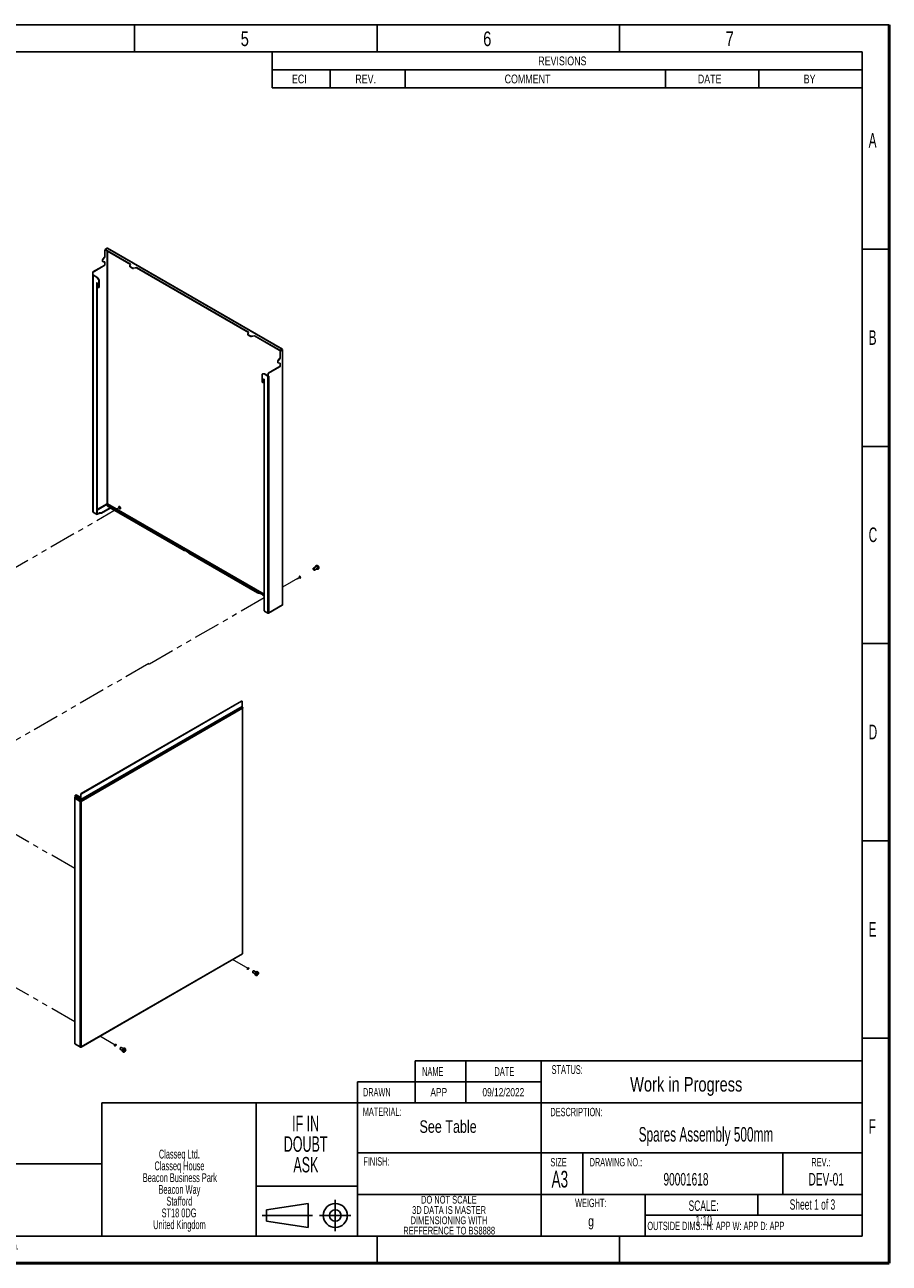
# Model space of a CAD drawing. Header units: millimetres. Extents: x 0 to 420, y 0 to 297.
# Tile 75 of 75: x 213 to 420, y 0 to 297. Entities that reach past the tile are written whole.
import ezdxf

# ---------------------------------------------------------------- set-up
doc = ezdxf.new("R2010")
doc.units = ezdxf.units.MM
doc.linetypes.add('PHANTOM', pattern=[12.7, 6.35, -1.27, 1.27, -1.27, 1.27, -1.27])
doc.layers.add('BOARDER', color=7, linetype='Continuous', lineweight=25)
doc.layers.add('COMPONENT', color=7, linetype='Continuous')
doc.styles.add('SLDTEXTSTYLE0', font='TXT', dxfattribs={"width": 0.605})
doc.styles.add('SLDTEXTSTYLE1', font='TXT', dxfattribs={"width": 0.75})

# ---------------------------------------------------------------- blocks, each defined once
blk = doc.blocks.new('SW_NOTE_0')
at = {"layer": 'BOARDER', "color": 0, "char_height": 2.5, "attachment_point": 2, "style": 'SLDTEXTSTYLE0'}
for s, insert in [('SCALE:', (6.02, 3.22)), ('1:10', (6.05, -0.28))]:
    blk.add_mtext(s, dxfattribs=dict(at, insert=insert))
blk = doc.blocks.new('SW_NOTE_0_1')
at = {"layer": 'BOARDER', "color": 0, "char_height": 1.8521, "attachment_point": 2, "style": 'SLDTEXTSTYLE0'}
for s, insert in [('DO NOT SCALE', (9.26, 2.39)), ('DIMENSIONING WITH', (9.29, -2.55)), ('3D DATA IS MASTER', (9.31, -0.08)), ('REFFERENCE TO BS8888', (9.34, -5.02))]:
    blk.add_mtext(s, dxfattribs=dict(at, insert=insert))
blk = doc.blocks.new('SW_NOTE_0_2')
at = {"layer": 'BOARDER', "color": 0, "char_height": 3.704, "attachment_point": 2, "style": 'SLDTEXTSTYLE0'}
for s, insert in [('IF IN', (5.38, 4.77)), ('DOUBT', (5.39, -0.16)), ('ASK', (5.45, -5.1))]:
    blk.add_mtext(s, dxfattribs=dict(at, insert=insert))
blk = doc.blocks.new('SW_NOTE_0_3')
at = {"layer": 'BOARDER', "color": 0, "attachment_point": 2, "style": 'SLDTEXTSTYLE0'}
for s, insert, char_height in [('Classeq House', (8, -0.09), 2.1167), ('Classeq Ltd.', (7.97, 2.73), 2.1167), ('Beacon Business Park', (8.1, -2.92), 2.1167), ('Beacon Way', (7.98, -5.74), 2.117), ('Stafford', (7.96, -8.56), 2.117), ('ST18 0DG', (7.89, -11.38), 2.117), ('United Kingdom', (7.99, -14.2), 2.1167)]:
    blk.add_mtext(s, dxfattribs=dict(at, insert=insert, char_height=char_height))
blk = doc.blocks.new('SW_TABLEANNOTATION_0')
at = {"layer": 'BOARDER', "color": 0}
for p, q in [((0, 0), (0, -4.32)), ((0, 0), (13.94, 0)), ((13.94, 0), (31.93, 0)), ((31.93, 0), (94.32, 0)), ((94.32, 0), (116.74, 0)), ((116.74, 0), (141.47, 0)), ((141.47, 0), (141.47, -4.32)), ((0, -4.32), (0, -8.65)), ((0, -4.32), (13.94, -4.32)), ((13.94, -4.32), (13.94, -8.65)), ((13.94, -4.32), (31.93, -4.32)), ((31.93, -4.32), (31.93, -8.65)), ((31.93, -4.32), (94.32, -4.32)), ((94.32, -4.32), (94.32, -8.65)), ((94.32, -4.32), (116.74, -4.32)), ((116.74, -4.32), (116.74, -8.65)), ((116.74, -4.32), (141.47, -4.32)), ((141.47, -4.32), (141.47, -8.65)), ((0, -8.65), (13.94, -8.65)), ((13.94, -8.65), (31.93, -8.65)), ((31.93, -8.65), (94.32, -8.65)), ((94.32, -8.65), (116.74, -8.65)), ((116.74, -8.65), (141.47, -8.65))]:
    blk.add_line(p, q, dxfattribs=at)
at = {"layer": 'BOARDER', "color": 0, "char_height": 2.117, "attachment_point": 1, "style": 'SLDTEXTSTYLE1'}
for s, insert in [('REVISIONS', (63.81, -1.11)), ('ECI', (4.75, -5.44)), ('REV.', (19.94, -5.44)), ('COMMENT', (55.75, -5.44)), ('DATE', (102.08, -5.44)), ('BY', (127.46, -5.44))]:
    blk.add_mtext(s, dxfattribs=dict(at, insert=insert))

msp = doc.modelspace()

# ---------------------------------------------------------------- linework, layer by layer
at = {"color": 7, "linetype": 'Continuous', "lineweight": 25}
for p, q in [((231.88, 241.38), (231.43, 240.81)), ((231.48, 240.78), (231.43, 240.81)), ((231.94, 241.35), (231.48, 240.78)), ((231.88, 242.84), (231.94, 242.81)), ((231.88, 241.38), (231.88, 242.84)), ((231.94, 241.35), (231.88, 241.38)), ((231.94, 242.81), (231.94, 241.35)), ((232.07, 243.13), (232.07, 243.06)), ((232.1, 243.21), (232.16, 243.25)), ((232.16, 243.25), (232.44, 243.41)), ((238.09, 239.58), (232.16, 243)), ((232.16, 242.94), (232.16, 243)), ((238.07, 239.53), (232.16, 242.94)), ((274.42, 219.17), (232.44, 243.41)), ((274.5, 219.18), (232.52, 243.42)), ((228.99, 237.61), (229.04, 237.58)), ((228.99, 237.61), (228.99, 237)), ((229.06, 237.73), (231.88, 239.37)), ((229.11, 237.7), (229.06, 237.73)), ((231.94, 239.33), (229.11, 237.7)), ((231.32, 240.54), (231.38, 240.5)), ((231.32, 240.54), (231.32, 240.35)), ((231.38, 240.32), (231.32, 240.35)), ((231.38, 240.5), (231.38, 240.32)), ((231.38, 240.21), (231.44, 240.18)), ((231.48, 240.17), (231.94, 240.12)), ((231.88, 239.37), (231.88, 240.13)), ((231.94, 239.33), (231.88, 239.37)), ((231.94, 240.12), (231.94, 239.33)), ((237.89, 239.12), (237.89, 239.05)), ((237.9, 239.16), (238.09, 239.58)), ((238.49, 238.7), (237.98, 238.99)), ((237.98, 238.93), (237.98, 238.99)), ((238.49, 238.63), (237.98, 238.93)), ((238.49, 238.7), (238.49, 238.63)), ((239.5, 238.77), (238.78, 238.65)), ((239.5, 238.7), (238.78, 238.59)), ((238.78, 238.59), (238.78, 238.65)), ((239.5, 238.77), (266.38, 223.25)), ((239.5, 238.7), (239.5, 238.77)), ((239.5, 238.7), (266.35, 223.2)), ((229.04, 236.97), (228.99, 237)), ((229.04, 237.58), (229.04, 236.97)), ((229.16, 237.03), (229.04, 236.97)), ((229.05, 236.97), (229.05, 180.16)), ((229.1, 180.09), (229.1, 236.93)), ((229.1, 236.93), (229.96, 236.44)), ((229.16, 237.03), (229.16, 237.03)), ((229.16, 237.03), (229.16, 237.03)), ((229.16, 236.97), (230.01, 236.47)), ((230.01, 236.47), (229.96, 236.44)), ((229.98, 235.12), (229.98, 179.71)), ((229.99, 236.41), (230.05, 236.44)), ((229.99, 236.41), (230.44, 235.85)), ((230.04, 235.12), (230.01, 235.14)), ((230.03, 235.13), (230.03, 179.74)), ((230.05, 236.44), (230.49, 235.89)), ((230.2, 234.18), (230.07, 235.07)), ((230.49, 235.89), (230.44, 235.85)), ((230.47, 235.76), (230.53, 235.8)), ((230.47, 235.76), (230.47, 234.05)), ((230.53, 235.8), (230.53, 234.09)), ((230.43, 233.97), (230.49, 234)), ((230.53, 234.09), (230.47, 234.05)), ((266.17, 222.79), (266.17, 222.72)), ((266.38, 223.25), (266.18, 222.83)), ((266.26, 222.66), (266.77, 222.37)), ((266.26, 222.66), (266.26, 222.6)), ((266.26, 222.6), (266.77, 222.31)), ((266.77, 222.31), (266.77, 222.37)), ((267.06, 222.33), (267.78, 222.44)), ((267.06, 222.26), (267.78, 222.37)), ((267.06, 222.33), (267.06, 222.26)), ((267.78, 222.44), (273.72, 219.01)), ((267.78, 222.37), (267.78, 222.44)), ((267.78, 222.37), (273.72, 218.95)), ((273.94, 217.11), (273.48, 216.53)), ((273.99, 217.07), (273.53, 216.5)), ((273.72, 218.95), (273.72, 219.01)), ((273.99, 218.54), (273.94, 218.57)), ((273.94, 218.57), (273.94, 217.11)), ((273.94, 217.11), (273.99, 217.07)), ((273.99, 217.07), (273.99, 218.54)), ((274.14, 219.01), (274.42, 219.17)), ((274.14, 218.95), (274.42, 219.11)), ((274.14, 219.01), (274.14, 218.95)), ((274.15, 218.94), (274.42, 219.09)), ((274.15, 218.94), (274.2, 218.9)), ((274.2, 218.9), (274.48, 219.06)), ((274.52, 219.16), (274.42, 219.11)), ((274.52, 219.15), (274.42, 219.09)), ((274.42, 219.1), (274.48, 219.14)), ((274.48, 219.06), (274.48, 157.86)), ((274.53, 157.93), (274.53, 219.13)), ((273.94, 215.09), (271.11, 213.46)), ((271.16, 213.42), (273.99, 215.06)), ((273.43, 216.23), (273.37, 216.26)), ((273.37, 216.26), (273.37, 216.07)), ((273.37, 216.07), (273.43, 216.04)), ((273.43, 216.23), (273.43, 216.04)), ((273.43, 215.94), (273.49, 215.9)), ((273.48, 216.53), (273.53, 216.5)), ((273.53, 215.89), (273.99, 215.85)), ((273.94, 215.85), (273.94, 215.09)), ((273.94, 215.09), (273.99, 215.06)), ((273.99, 215.06), (273.99, 215.85)), ((269.61, 213.17), (269.61, 211.46)), ((269.69, 213.25), (269.63, 213.22)), ((270.09, 213.26), (269.64, 213.22)), ((269.7, 213.25), (269.64, 213.22)), ((270.14, 213.29), (269.7, 213.25)), ((269.84, 211.21), (269.9, 211.24)), ((269.88, 211.27), (270.01, 212.02)), ((269.94, 211.31), (269.88, 211.27)), ((269.94, 211.31), (270.06, 212.02)), ((270.04, 212.03), (270.07, 212.02)), ((270.09, 213.26), (270.14, 213.29)), ((270.1, 211.95), (270.1, 156.54)), ((270.18, 213.28), (270.12, 213.25)), ((270.98, 212.75), (270.12, 213.25)), ((271.04, 212.79), (270.18, 213.28)), ((270.98, 155.92), (270.98, 212.75)), ((271.09, 213.3), (271.04, 213.33)), ((271.04, 213.33), (271.04, 212.72)), ((271.04, 212.72), (271.09, 212.69)), ((271.09, 213.3), (271.09, 212.69)), ((271.21, 212.75), (271.09, 212.69)), ((271.11, 213.46), (271.16, 213.42)), ((271.2, 212.75), (271.21, 212.75)), ((271.21, 155.97), (271.21, 212.75)), ((271.21, 212.75), (271.21, 212.75)), ((271.21, 212.75), (271.21, 212.75)), ((232.48, 181.64), (232.48, 182.04)), ((233.16, 181.25), (232.48, 181.64)), ((232.49, 182.04), (232.49, 181.64)), ((232.49, 181.64), (250.91, 171.01)), ((232.49, 181.64), (232.49, 181.64)), ((233.2, 181.13), (233.2, 181.19)), ((229.87, 179.65), (229.1, 180.09)), ((229.16, 180.06), (229.93, 179.61)), ((229.94, 179.64), (230, 179.67)), ((230.03, 179.74), (229.98, 179.71)), ((230.15, 179.68), (230.53, 179.9)), ((230.15, 179.61), (230.53, 179.83)), ((230.15, 179.61), (230.15, 179.68)), ((230.53, 179.9), (230.53, 179.83)), ((230.63, 179.92), (231, 179.92)), ((230.63, 179.86), (230.63, 179.92)), ((230.63, 179.86), (231, 179.86)), ((231, 179.92), (231, 179.86)), ((231.11, 179.95), (233.16, 181.13)), ((231.11, 179.88), (233.16, 181.06)), ((231.11, 179.88), (231.11, 179.95)), ((233.16, 181.13), (233.16, 181.06)), ((233.2, 181.16), (250.91, 170.94)), ((250.91, 170.94), (250.91, 171.01)), ((251.06, 170.95), (251.06, 170.88)), ((251.97, 170.35), (251.97, 170.42)), ((252.07, 170.33), (268.48, 160.86)), ((252.07, 170.33), (252.07, 170.27)), ((252.07, 170.27), (268.48, 160.79)), ((282.61, 167.06), (281.91, 166.66)), ((282.16, 166.23), (282.86, 166.63)), ((282.64, 167.34), (282.51, 167.26)), ((282.98, 166.44), (283.12, 166.52)), ((268.48, 160.79), (268.48, 160.86)), ((268.72, 160.78), (268.72, 160.72)), ((270.07, 159.94), (270.07, 160)), ((271.12, 155.87), (274.45, 157.79)), ((271.21, 155.97), (274.48, 157.86)), ((270.21, 156.36), (270.98, 155.92)), ((271.04, 155.88), (270.27, 156.32)), ((271.14, 155.89), (271.14, 155.89)), ((264.66, 134.8), (226.26, 112.63)), ((264.71, 134.77), (226.32, 112.6)), ((264.71, 134.77), (264.66, 134.8)), ((264.81, 134.77), (264.76, 134.81)), ((264.85, 134.68), (264.85, 133.5)), ((264.87, 133.44), (226.16, 111.1)), ((264.98, 133.26), (226.16, 110.85)), ((264.85, 133.5), (226.18, 111.17)), ((264.9, 133.08), (226.23, 110.76)), ((264.87, 133.44), (264.98, 133.26)), ((265.01, 133.15), (264.9, 133.08)), ((264.9, 133.09), (264.9, 133.08)), ((264.9, 74.23), (264.9, 133.08)), ((264.9, 133.08), (264.9, 133.08)), ((264.94, 74.26), (264.94, 133.11)), ((224.69, 111.56), (224.69, 52.66)), ((224.73, 111.56), (224.69, 111.56)), ((224.81, 111.83), (224.7, 111.65)), ((224.76, 111.61), (224.7, 111.65)), ((224.7, 111.65), (224.74, 111.62)), ((224.74, 111.58), (224.73, 111.59)), ((224.73, 111.59), (224.75, 111.59)), ((226.01, 110.76), (224.73, 111.5)), ((224.73, 111.5), (224.73, 52.65)), ((224.76, 111.61), (224.74, 111.62)), ((226.08, 110.85), (224.76, 111.61)), ((226.08, 111.1), (224.81, 111.83)), ((224.82, 112.17), (224.82, 111.89)), ((226.06, 111.17), (224.82, 111.89)), ((224.92, 112.3), (224.87, 112.26)), ((225.02, 112.29), (224.97, 112.25)), ((224.97, 112.25), (226.06, 111.62)), ((226.12, 111.65), (225.02, 112.29)), ((226.01, 51.91), (226.01, 110.76)), ((226.12, 111.65), (226.06, 111.62)), ((226.06, 111.17), (226.06, 111.62)), ((226.06, 111.17), (226.12, 111.2)), ((226.08, 111.1), (226.12, 111.07)), ((226.08, 110.85), (226.08, 111.1)), ((226.08, 110.85), (226.16, 110.85)), ((226.18, 112.36), (226.12, 112.39)), ((226.12, 112.39), (226.12, 111.2)), ((226.12, 111.2), (226.12, 111.65)), ((226.18, 111.17), (226.12, 111.2)), ((226.12, 111.07), (226.12, 111.2)), ((226.12, 111.2), (226.12, 111.07)), ((226.16, 111.1), (226.12, 111.07)), ((226.12, 110.85), (226.12, 111.07)), ((226.12, 111.07), (226.12, 110.85)), ((226.16, 111.1), (226.16, 110.85)), ((226.18, 112.36), (226.18, 111.17)), ((226.23, 51.91), (226.23, 110.76)), ((226.26, 112.63), (226.32, 112.6)), ((226.2, 51.84), (264.9, 74.18)), ((226.23, 51.91), (264.9, 74.23)), ((267.41, 69.7), (267.92, 69.41)), ((268.17, 69.84), (267.66, 70.13)), ((268.01, 69.09), (268.14, 69.02)), ((268.41, 69.3), (268.37, 69.36)), ((268.5, 69.19), (268.45, 69.25)), ((268.62, 69.84), (268.48, 69.92)), ((268.63, 69.38), (268.48, 69.42)), ((268.62, 69.84), (268.61, 69.84)), ((224.7, 52.63), (224.72, 52.65)), ((224.73, 52.65), (226.01, 51.91)), ((224.74, 52.59), (226.04, 51.84)), ((225.72, 52.01), (225.78, 51.98)), ((226.12, 51.85), (226.12, 51.89)), ((226.12, 51.85), (226.12, 51.89)), ((235.59, 51.33), (236.1, 51.04)), ((236.35, 51.47), (235.84, 51.76)), ((236.19, 50.72), (236.32, 50.65)), ((236.7, 50.84), (236.58, 50.98)), ((236.82, 51.05), (236.64, 51.08)), ((236.8, 51.47), (236.66, 51.55)), ((236.75, 51.07), (236.73, 51.08)), ((236.8, 51.47), (236.8, 51.47))]:
    msp.add_line(p, q, dxfattribs=at)
at = {"color": 8, "linetype": 'Continuous', "lineweight": 25}
for p, q in [((232.11, 243.21), (232.1, 243.21)), ((232.43, 242.78), (232.43, 182.14)), ((232.54, 242.72), (232.54, 182.14)), ((229.16, 236.97), (229.16, 237.03)), ((229.98, 235.12), (230.01, 235.14)), ((274.42, 219.11), (274.42, 219.1)), ((274.42, 219.1), (274.42, 219.09)), ((270.04, 212.03), (270.01, 212.02)), ((230.03, 180.75), (232.43, 182.14)), ((232.48, 182.04), (230.03, 180.62)), ((232.49, 182.04), (270.1, 160.32)), ((270.1, 160.45), (232.54, 182.14)), ((229.93, 179.64), (229.93, 179.61)), ((270.27, 156.32), (270.27, 156.32))]:
    msp.add_line(p, q, dxfattribs=at)
at = {"color": 7, "linetype": 'PHANTOM', "lineweight": 18}
for p, q in [((235.45, 181.23), (199.49, 160.47)), ((235.45, 181.23), (235.51, 181.26)), ((278.7, 164.52), (274.53, 162.11)), ((278, 164.12), (278.7, 164.52)), ((270.1, 159.56), (242.48, 143.61)), ((242.48, 143.83), (200.69, 119.7)), ((242.48, 143.61), (242.48, 143.83)), ((242.48, 143.61), (242.48, 143.61)), ((224.69, 94.65), (196.7, 110.8)), ((224.69, 57.91), (164.88, 92.44)), ((266.24, 70.66), (262.52, 72.81)), ((234.42, 52.29), (230.7, 54.44))]:
    msp.add_line(p, q, dxfattribs=at)
at = {"color": 7, "linetype": 'Continuous', "lineweight": 25, "flags": 128}
for points in [[(230.47, 234.05), (230.46, 234), (230.43, 233.97), (230.39, 233.96), (230.34, 233.97), (230.29, 234), (230.25, 234.06), (230.21, 234.12), (230.2, 234.18)], [(269.61, 211.46), (269.62, 211.4), (269.64, 211.33), (269.69, 211.27), (269.73, 211.23), (269.79, 211.21), (269.83, 211.21), (269.86, 211.23), (269.88, 211.27)], [(269.69, 213.25), (269.69, 213.25), (269.7, 213.25)], [(269.9, 211.24), (269.92, 211.26), (269.94, 211.31)], [(270.01, 212.02), (270.01, 212.02), (270.01, 212.03), (270.01, 212.03), (270.02, 212.03), (270.02, 212.04), (270.03, 212.04), (270.04, 212.03), (270.04, 212.03)], [(235.22, 181.32), (235.23, 181.22), (235.27, 181.13), (235.33, 181.04), (235.4, 180.96), (235.47, 180.91), (235.54, 180.89), (235.61, 180.9), (235.65, 180.94), (235.68, 181.01), (235.68, 181.1), (235.65, 181.19), (235.61, 181.29), (235.54, 181.37), (235.47, 181.44), (235.4, 181.47), (235.33, 181.48), (235.27, 181.45), (235.23, 181.4), (235.22, 181.32)], [(235.64, 180.92), (235.63, 180.92), (235.56, 180.93), (235.49, 180.96), (235.42, 181.03), (235.35, 181.11), (235.31, 181.21), (235.28, 181.31), (235.28, 181.39), (235.31, 181.46), (235.32, 181.48)], [(282.21, 166.29), (282.18, 166.24), (282.12, 166.21), (282.06, 166.23), (281.99, 166.28), (281.93, 166.35), (281.88, 166.43), (281.86, 166.52), (281.87, 166.6), (281.9, 166.65), (281.95, 166.67), (282.02, 166.66), (282.09, 166.61), (282.15, 166.54), (282.19, 166.45), (282.22, 166.36), (282.21, 166.29)], [(282.42, 166.95), (282.41, 167), (282.41, 167.1), (282.44, 167.19), (282.49, 167.25), (282.56, 167.28), (282.64, 167.28), (282.73, 167.25), (282.82, 167.19), (282.9, 167.1), (282.98, 167), (283.04, 166.88), (283.07, 166.76), (283.08, 166.65), (283.07, 166.56), (283.07, 166.56)], [(282.9, 166.69), (282.91, 166.76), (282.89, 166.85), (282.84, 166.94), (282.78, 167.01), (282.71, 167.06), (282.65, 167.07), (282.61, 167.06)], [(283.07, 166.56), (283.03, 166.48), (282.97, 166.43), (282.9, 166.42), (282.81, 166.43), (282.72, 166.48), (282.67, 166.52)], [(282.86, 166.63), (282.87, 166.64), (282.9, 166.69)], [(268.72, 160.78), (268.96, 160.74), (269.18, 160.68), (269.39, 160.6), (269.58, 160.5), (269.75, 160.39), (269.89, 160.27), (270, 160.14), (270.07, 160)], [(270.07, 159.94), (270, 160.07), (269.89, 160.21), (269.75, 160.33), (269.58, 160.44), (269.39, 160.53), (269.18, 160.61), (268.96, 160.67), (268.72, 160.72)], [(264.94, 74.26), (264.94, 74.24), (264.94, 74.23)], [(267.66, 70.13), (267.63, 70.14), (267.57, 70.13), (267.5, 70.09), (267.43, 70.02), (267.39, 69.93), (267.36, 69.85), (267.37, 69.77), (267.39, 69.71), (267.41, 69.7)], [(268.48, 69.92), (268.44, 69.93), (268.36, 69.94), (268.28, 69.91), (268.18, 69.85), (268.1, 69.77), (268.02, 69.67), (267.96, 69.55), (267.92, 69.43), (267.91, 69.32), (267.92, 69.22), (267.95, 69.14), (268.01, 69.09)], [(235.84, 51.76), (235.79, 51.77), (235.72, 51.75), (235.65, 51.69), (235.59, 51.62), (235.55, 51.53), (235.54, 51.44), (235.55, 51.37), (235.59, 51.33), (235.59, 51.33)], [(236.66, 51.55), (236.65, 51.55), (236.58, 51.57), (236.49, 51.56), (236.4, 51.51), (236.31, 51.44), (236.23, 51.34), (236.16, 51.23), (236.12, 51.11), (236.09, 51), (236.09, 50.89), (236.12, 50.8), (236.16, 50.74), (236.19, 50.72)]]:
    msp.add_lwpolyline(points, dxfattribs=at)
at = {"color": 8, "linetype": 'Continuous', "lineweight": 25, "flags": 128}
for points in [[(282.57, 167.04), (282.58, 167.05), (282.62, 167.09), (282.68, 167.1), (282.75, 167.07), (282.82, 167.01), (282.88, 166.94), (282.92, 166.85), (282.94, 166.76), (282.93, 166.68)], [(282.64, 167.34), (282.69, 167.36), (282.77, 167.36), (282.86, 167.33), (282.95, 167.27), (283.04, 167.18), (283.11, 167.07), (283.17, 166.96), (283.21, 166.84), (283.22, 166.73), (283.2, 166.63)], [(282.93, 166.68), (282.9, 166.63), (282.85, 166.61), (282.82, 166.6)], [(283.2, 166.63), (283.17, 166.56), (283.12, 166.52)], [(268.61, 69.84), (268.58, 69.85), (268.5, 69.86), (268.41, 69.83), (268.32, 69.77), (268.23, 69.69), (268.16, 69.59), (268.1, 69.47), (268.06, 69.36), (268.04, 69.24), (268.05, 69.14), (268.09, 69.07), (268.14, 69.02)], [(268.72, 69.54), (268.73, 69.64), (268.7, 69.73), (268.65, 69.79), (268.58, 69.83), (268.5, 69.82), (268.41, 69.79), (268.32, 69.72), (268.24, 69.63), (268.17, 69.52), (268.12, 69.4), (268.09, 69.29), (268.09, 69.18), (268.11, 69.09), (268.16, 69.03), (268.23, 69), (268.31, 69), (268.4, 69.04), (268.49, 69.1), (268.51, 69.12)], [(236.8, 51.47), (236.79, 51.47), (236.71, 51.49), (236.63, 51.48), (236.54, 51.43), (236.45, 51.36), (236.37, 51.26), (236.3, 51.15), (236.25, 51.04), (236.23, 50.92), (236.23, 50.81), (236.25, 50.73), (236.3, 50.66), (236.33, 50.65)], [(236.91, 51.23), (236.9, 51.33), (236.86, 51.4), (236.8, 51.45), (236.72, 51.46), (236.63, 51.44), (236.54, 51.39), (236.45, 51.3), (236.38, 51.2), (236.32, 51.09), (236.28, 50.97), (236.26, 50.86), (236.28, 50.76), (236.32, 50.69), (236.38, 50.64), (236.45, 50.63), (236.54, 50.65), (236.63, 50.7), (236.72, 50.78), (236.74, 50.81)]]:
    msp.add_lwpolyline(points, dxfattribs=at)
at = {"color": 7, "linetype": 'PHANTOM', "lineweight": 18, "flags": 128}
for points in [[(278.87, 164.42), (278.86, 164.5), (278.82, 164.59), (278.76, 164.67), (278.7, 164.72), (278.63, 164.75), (278.57, 164.74), (278.53, 164.69), (278.52, 164.62), (278.53, 164.54), (278.57, 164.45), (278.63, 164.37), (278.7, 164.32), (278.76, 164.29), (278.82, 164.3), (278.86, 164.35), (278.87, 164.42)], [(266.07, 70.56), (266.08, 70.65), (266.12, 70.73), (266.18, 70.81), (266.24, 70.87), (266.31, 70.89), (266.37, 70.88), (266.41, 70.83), (266.42, 70.76), (266.41, 70.68), (266.37, 70.59), (266.31, 70.51), (266.24, 70.46), (266.18, 70.43), (266.12, 70.44), (266.08, 70.49), (266.07, 70.56)], [(234.25, 52.19), (234.26, 52.28), (234.3, 52.36), (234.36, 52.44), (234.42, 52.5), (234.49, 52.52), (234.55, 52.51), (234.59, 52.46), (234.6, 52.39), (234.59, 52.31), (234.55, 52.22), (234.49, 52.14), (234.42, 52.09), (234.36, 52.06), (234.3, 52.08), (234.26, 52.12), (234.25, 52.19)]]:
    msp.add_lwpolyline(points, dxfattribs=at)
at = {"color": 7, "linetype": 'Continuous', "lineweight": 25}
for centre, radius, start, end in [((231.78, 240.52), 0.46, 140.2279, 177.3607), ((231.84, 240.48), 0.46, 140.2279, 177.3607), ((232.35, 242.82), 0.461, 122.6055, 177.3945), ((232.41, 242.79), 0.473, 136.1305, 176.9064), ((232.22, 243.08), 0.151, 185.6948, 245.6253), ((232.21, 243.13), 0.131, 110.7834, 249.2166), ((232.48, 243.34), 0.0808, 65.8432, 125.4672), ((229.14, 237.6), 0.154, 122.6055, 177.3945), ((229.2, 237.57), 0.154, 122.6055, 177.3945), ((231.46, 240.33), 0.143, 172.6245, 236.0633), ((231.51, 240.3), 0.132, 170.7481, 259.4532), ((238.02, 239.12), 0.132, 160.539, 249.2579), ((238.04, 239.07), 0.152, 185.8452, 245.4749), ((238.7, 239.11), 0.461, 242.6428, 279.7711), ((238.7, 239.04), 0.461, 242.6428, 279.7711), ((229.14, 237.02), 0.0963, 207.2184, 242.6922), ((229.17, 237), 0.0349, 110.7834, 249.2166), ((229.89, 236.33), 0.13, 37.9787, 58.8941), ((230, 235.12), 0.0218, 50.7967, 189.214), ((229.95, 236.36), 0.13, 37.9787, 58.8941), ((230, 235.06), 0.0782, 8.6904, 57.0932), ((230.32, 235.76), 0.153, 2.6393, 39.7721), ((230.37, 235.79), 0.153, 2.6393, 39.7721), ((230.44, 234.07), 0.0917, 303.3643, 7.9479), ((266.31, 222.79), 0.132, 160.539, 249.2579), ((266.32, 222.74), 0.152, 185.8452, 245.4749), ((266.98, 222.78), 0.461, 242.6428, 279.7711), ((266.98, 222.71), 0.461, 242.6428, 279.7711), ((273.93, 219.42), 0.461, 242.6097, 297.3903), ((273.93, 219.36), 0.461, 242.6097, 297.3903), ((274.4, 218.55), 0.461, 122.6055, 177.3945), ((274.45, 218.51), 0.461, 122.6055, 177.3945), ((274.46, 219.12), 0.0704, 40.5328, 129.2482), ((274.46, 219.13), 0.0703, 290.7421, 19.461), ((273.83, 216.24), 0.46, 140.2279, 177.3607), ((273.52, 216.06), 0.152, 174.5293, 234.1585), ((273.89, 216.21), 0.46, 140.2279, 177.3607), ((273.56, 216.02), 0.132, 170.7481, 259.4532), ((269.65, 213.18), 0.044, 100.5468, 189.2519), ((270.03, 211.95), 0.0768, 2.6055, 57.3945), ((270.09, 213.2), 0.0614, 57.6507, 92.3578), ((270.15, 213.23), 0.0614, 57.6507, 92.3578), ((271.08, 212.93), 0.204, 241.0535, 258.0571), ((271.19, 213.33), 0.154, 122.6055, 177.3945), ((271.25, 213.29), 0.154, 122.6055, 177.3945), ((232.49, 182.03), 0.123, 62.6097, 117.3903), ((233.13, 181.19), 0.0655, 290.7834, 69.2166), ((229.13, 180.17), 0.0808, 185.8452, 245.4749), ((229.91, 179.7), 0.0655, 230.7967, 9.214), ((230.04, 179.82), 0.231, 242.6097, 297.3903), ((230.04, 179.89), 0.237, 254.9031, 296.918), ((229.96, 179.73), 0.0739, 305.0133, 6.2988), ((230.63, 179.71), 0.216, 88.8559, 118.0402), ((230.63, 179.64), 0.216, 88.8559, 118.0402), ((231.01, 180.14), 0.216, 268.8559, 298.0402), ((231.01, 180.07), 0.216, 268.8559, 298.0402), ((233.13, 181.13), 0.0754, 294.3747, 354.3052), ((251.2, 171.53), 0.598, 240.6082, 255.8677), ((251.2, 171.46), 0.598, 240.6082, 255.8677), ((250.7, 169.28), 1.7, 41.9091, 78.0963), ((250.7, 169.22), 1.7, 41.9091, 78.0963), ((252.24, 170.64), 0.352, 219.2564, 241.0324), ((252.24, 170.58), 0.352, 219.2564, 241.0324), ((268.8, 161.44), 0.657, 241.1799, 262.7857), ((268.8, 161.37), 0.657, 241.1799, 262.7857), ((270.28, 160.09), 0.225, 203.4398, 218.8599), ((270.28, 160.03), 0.225, 203.4398, 218.8599), ((274.45, 157.94), 0.0805, 294.3747, 354.3052), ((270.33, 156.55), 0.231, 182.6055, 237.3945), ((271.09, 156.13), 0.246, 242.6428, 279.7711), ((271.09, 155.93), 0.0704, 230.7518, 319.4672), ((264.71, 134.72), 0.101, 65.6929, 125.6176), ((264.77, 134.7), 0.0873, 350.786, 129.2033), ((264.97, 133.5), 0.115, 181.9565, 211.1437), ((264.78, 133.14), 0.231, 1.9565, 31.1437), ((224.75, 111.56), 0.0654, 185.6948, 245.6253), ((224.96, 111.49), 0.231, 148.8563, 178.0435), ((224.71, 111.89), 0.115, 328.8563, 358.0435), ((224.91, 112.18), 0.0873, 50.7967, 189.214), ((224.96, 112.2), 0.101, 54.3824, 114.3071), ((226.43, 112.37), 0.307, 122.6055, 177.3945), ((226.48, 112.34), 0.307, 122.6055, 177.3945), ((264.87, 74.23), 0.0558, 300.1554, 325.5365), ((266.75, 69.51), 1.59, 351.0351, 354.2945), ((268.16, 70.25), 1, 279.7786, 286.1257), ((268.17, 70.34), 1, 279.7786, 286.1257), ((267.82, 69.41), 0.65, 337.5879, 347.0203), ((268.28, 69.63), 0.484, 286.8189, 295.9766), ((268.47, 69.3), 0.0385, 199.6422, 249.2627), ((268.6, 69.3), 0.173, 135.6933, 153.7122), ((267.8, 71.36), 1.94, 290.2576, 292.5379), ((267.49, 69.45), 0.982, 358.0983, 5.2564), ((267.89, 69.44), 0.65, 337.5879, 347.0203), ((267.99, 69.65), 0.741, 314.7426, 351.2407), ((268.4, 69.41), 0.173, 315.6933, 333.7122), ((267.57, 69.48), 0.982, 358.0983, 5.2564), ((268.53, 69.41), 0.0385, 19.6422, 69.2627), ((268.35, 69.74), 0.455, 297.043, 307.7799), ((268.36, 69.83), 0.455, 297.043, 307.7799), ((268.02, 69.51), 0.627, 348.5276, 356.8019), ((224.74, 52.66), 0.0487, 180.849, 216.9821), ((224.77, 52.64), 0.0558, 214.4635, 239.8446), ((225.78, 52.1), 0.106, 212.6809, 239.6977), ((225.83, 52.07), 0.105, 212.6997, 267.3057), ((226.12, 52.13), 0.246, 242.6097, 297.3903), ((236.21, 51.88), 0.977, 287.6977, 294.5644), ((234.86, 50.91), 1.65, 358.5397, 1.4603), ((236.21, 51.8), 0.977, 287.6977, 294.5644), ((236.78, 50.93), 0.177, 141.1423, 158.8577), ((236.65, 50.93), 0.036, 214.0284, 265.9608), ((235.84, 52.61), 1.65, 298.5372, 301.4574), ((235.67, 50.95), 0.977, 5.433, 12.3), ((236.1, 50.95), 0.548, 344.1794, 354.2752), ((236.39, 51.3), 0.553, 295.637, 304.3576), ((235.75, 50.99), 0.977, 5.433, 12.3), ((236.17, 50.99), 0.548, 344.1794, 354.2752), ((236.72, 51.05), 0.036, 34.0284, 85.9608), ((236.58, 51.05), 0.177, 321.1423, 338.8577), ((236.2, 51.26), 0.705, 319.7787, 357.2282), ((236.43, 51.51), 0.548, 305.7222, 315.8186), ((236.43, 51.43), 0.548, 305.7222, 315.8186), ((236.27, 51.09), 0.553, 355.64, 4.36)]:
    msp.add_arc(centre, radius, start, end, dxfattribs=at)
for centre, major_axis, ratio, start_param, end_param in [((274.37, 219.07), (0.0751, 0.049), 0.057514, 5.526875, 7.097672), ((274.37, 219.07), (0.08, 0.0406), 0.057374, 5.468689, 7.039485), ((274.37, 219.07), (0.15, 0.098), 0.057514, 5.526875, 6.050474), ((274.37, 219.07), (0.16, 0.081), 0.057374, 0.232701, 0.7563), ((271.09, 156.04), (0.117, 0.177), 0.614359, 4.226858, 4.750457), ((271.09, 156.04), (0.095, 0.19), 0.61436, 4.150815, 4.674414), ((226.12, 111.07), (-0.05, 0.117), 0.227773, 0.491448, 1.276851), ((226.12, 111.07), (0.05, 0.117), 0.227773, 5.006334, 5.791732), ((264.78, 74.3), (0.16, -0.065), 0.155182, 5.561075, 6.084674), ((264.78, 74.3), (0.136, -0.106), 0.155317, 0.198534, 0.722133), ((224.82, 52.71), (0.13, 0.083), 0.041181, 2.329983, 2.724774), ((224.84, 52.72), (0.109, 0.121), 0.382306, 2.437257, 2.960856)]:
    msp.add_ellipse(centre, major_axis=major_axis, ratio=ratio, start_param=start_param, end_param=end_param, dxfattribs=at)
for points in [[(232.43, 182.14), (232.43, 182.13), (232.43, 182.11), (232.44, 182.08), (232.46, 182.06), (232.48, 182.04), (232.48, 182.04)], [(232.54, 182.14), (232.54, 182.13), (232.54, 182.11), (232.53, 182.08), (232.51, 182.06), (232.49, 182.04), (232.49, 182.04)], [(224.69, 111.56), (224.69, 111.56), (224.69, 111.57), (224.7, 111.57), (224.71, 111.58), (224.72, 111.59), (224.73, 111.59)], [(226.01, 110.76), (226.01, 110.78), (226.03, 110.81), (226.06, 110.84), (226.08, 110.85)], [(226.23, 110.76), (226.22, 110.76), (226.18, 110.74), (226.12, 110.73), (226.06, 110.74), (226.02, 110.76), (226.01, 110.76)], [(226.23, 110.76), (226.22, 110.78), (226.21, 110.81), (226.18, 110.84), (226.16, 110.85)], [(226.01, 51.91), (226.01, 51.9), (226.01, 51.87), (226.04, 51.84), (226.07, 51.83), (226.1, 51.84), (226.12, 51.85)], [(226.23, 51.91), (226.23, 51.9), (226.23, 51.87), (226.2, 51.84), (226.16, 51.83), (226.13, 51.84), (226.12, 51.85)]]:
    msp.add_open_spline(points, degree=3, dxfattribs=at)
for points, knots in [([(283.12, 167.09), (283.12, 167.1), (283.09, 167.15), (283.03, 167.22), (282.94, 167.3), (282.85, 167.35), (282.76, 167.37), (282.69, 167.37), (282.66, 167.34), (282.65, 167.34)], [0, 0, 0, 0, 0.062387, 0.236306, 0.411035, 0.587324, 0.765207, 0.920598, 1, 1, 1, 1]), ([(283.22, 166.65), (283.22, 166.66), (283.23, 166.71), (283.23, 166.8), (283.21, 166.91), (283.17, 167.01), (283.14, 167.07), (283.12, 167.09)], [0, 0, 0, 0, 0.1289638, 0.3666192, 0.6067576, 0.8465928, 1, 1, 1, 1]), ([(283.12, 166.52), (283.13, 166.53), (283.16, 166.54), (283.19, 166.58), (283.21, 166.63), (283.22, 166.65)], [0, 0, 0, 0, 0.129266, 0.624057, 1, 1, 1, 1]), ([(274.48, 157.86), (274.48, 157.85), (274.47, 157.82), (274.46, 157.79), (274.45, 157.79), (274.45, 157.79)], [0, 0, 0, 0, 0.499949, 0.999898, 1, 1, 1, 1]), ([(268.14, 69.02), (268.16, 69.01), (268.19, 68.99), (268.27, 68.99), (268.35, 69.01), (268.44, 69.06), (268.49, 69.1), (268.51, 69.12)], [0, 0, 0, 0, 0.155795, 0.367432, 0.583632, 0.809588, 1, 1, 1, 1]), ([(268.43, 69.29), (268.43, 69.29), (268.4, 69.31), (268.37, 69.33), (268.34, 69.35)], [0, 0, 0, 0, 0.2208929, 1, 1, 1, 1]), ([(268.53, 69.29), (268.52, 69.3), (268.49, 69.32), (268.45, 69.35), (268.42, 69.36)], [0, 0, 0, 0, 0.210783, 1, 1, 1, 1]), ([(268.45, 69.49), (268.48, 69.48), (268.51, 69.47), (268.54, 69.45), (268.55, 69.45)], [0, 0, 0, 0, 0.766003, 1, 1, 1, 1]), ([(268.46, 69.39), (268.48, 69.38), (268.52, 69.36), (268.55, 69.34), (268.56, 69.34)], [0, 0, 0, 0, 0.768609, 1, 1, 1, 1]), ([(268.57, 69.43), (268.56, 69.43), (268.53, 69.45), (268.5, 69.46), (268.47, 69.48)], [0, 0, 0, 0, 0.24834, 1, 1, 1, 1]), ([(268.72, 69.54), (268.73, 69.56), (268.73, 69.61), (268.72, 69.7), (268.69, 69.78), (268.65, 69.83), (268.62, 69.84), (268.61, 69.84)], [0, 0, 0, 0, 0.142628, 0.415494, 0.689901, 0.927276, 1, 1, 1, 1]), ([(236.33, 50.65), (236.33, 50.64), (236.36, 50.63), (236.42, 50.62), (236.5, 50.63), (236.59, 50.67), (236.67, 50.73), (236.72, 50.78), (236.74, 50.81)], [0, 0, 0, 0, 0.0377, 0.228163, 0.418716, 0.617678, 0.822988, 1, 1, 1, 1]), ([(236.62, 50.91), (236.61, 50.91), (236.59, 50.93), (236.56, 50.95), (236.54, 50.96)], [0, 0, 0, 0, 0.25699, 1, 1, 1, 1]), ([(236.72, 50.94), (236.71, 50.94), (236.68, 50.96), (236.65, 50.98), (236.62, 51)], [0, 0, 0, 0, 0.2337, 1, 1, 1, 1]), ([(236.63, 51.12), (236.65, 51.11), (236.68, 51.1), (236.71, 51.09), (236.72, 51.08)], [0, 0, 0, 0, 0.742962, 1, 1, 1, 1]), ([(236.64, 51.03), (236.67, 51.02), (236.7, 51), (236.74, 50.99), (236.75, 50.98)], [0, 0, 0, 0, 0.775232, 1, 1, 1, 1]), ([(236.91, 51.23), (236.91, 51.25), (236.91, 51.3), (236.88, 51.38), (236.85, 51.44), (236.81, 51.46), (236.8, 51.46)], [0, 0, 0, 0, 0.181942, 0.528808, 0.834315, 1, 1, 1, 1])]:
    msp.add_open_spline(points, degree=3, knots=knots, dxfattribs=at)
at = {"layer": 'BOARDER'}
for p, q in [((239.06, 290.5), (239.06, 297)), ((297.2, 290.5), (297.2, 297)), ((355.34, 290.5), (355.34, 297)), ((413.5, 290.5), (413.5, 6.5)), ((413.5, 243.2), (420, 243.2)), ((413.5, 195.9), (420, 195.9)), ((413.5, 148.6), (420, 148.6)), ((413.5, 101.3), (420, 101.3)), ((413.5, 54), (420, 54)), ((413.5, 48.5), (306.3, 48.5)), ((306.3, 48.5), (306.3, 38.5)), ((318.51, 38.5), (318.51, 48.5)), ((336.5, 48.5), (336.5, 6.5)), ((336.5, 43.5), (292.5, 43.5)), ((292.5, 43.5), (292.5, 6.5)), ((231.16, 6.5), (231.16, 38.5)), ((413.5, 38.5), (231.16, 38.5)), ((268.16, 6.5), (268.16, 38.5)), ((6.5, 23.84), (231.16, 23.84)), ((292.5, 26.5), (336.42, 26.5)), ((336.5, 26.5), (413.5, 26.5)), ((346.5, 26.5), (346.5, 16.5)), ((394.5, 16.5), (394.5, 26.5)), ((268.16, 18.5), (292.5, 18.5)), ((292.5, 18.5), (292.67, 18.5)), ((287.17, 15.2), (287.17, 7.7)), ((413.5, 16.5), (292.5, 16.5)), ((361.5, 16.5), (361.5, 6.5)), ((388.5, 11.5), (388.5, 16.5)), ((270.67, 12.83), (280.67, 14.33)), ((270.67, 10.08), (270.67, 12.83)), ((280.67, 8.58), (280.67, 14.33)), ((269.67, 11.45), (281.67, 11.45)), ((270.67, 10.08), (280.67, 8.58)), ((283.42, 11.45), (290.92, 11.45)), ((361.5, 11.5), (413.5, 11.5)), ((6.5, 6.5), (413.5, 6.5)), ((297.2, 6.5), (297.2, 0)), ((355.34, 6.5), (355.34, 0))]:
    msp.add_line(p, q, dxfattribs=at)
at = {"layer": 'BOARDER', "linetype": 'Continuous', "lineweight": 50}
for p, q in [((420, 0), (420, 297)), ((0, 0), (420, 0))]:
    msp.add_line(p, q, dxfattribs=at)
at = {"layer": 'BOARDER'}
for radius in [2.88, 1.38]:
    msp.add_circle((287.17, 11.45), radius, dxfattribs=at)
at = {"layer": 'COMPONENT'}
for p, q in [((0, 297), (420, 297)), ((6.5, 290.5), (413.5, 290.5))]:
    msp.add_line(p, q, dxfattribs=at)

# ---------------------------------------------------------------- block references
at = {"layer": 'BOARDER'}
for name, p in [('SW_TABLEANNOTATION_0', (272.03, 290.5)), ('SW_NOTE_0_2', (274.67, 30.59)), ('SW_NOTE_0_3', (241.81, 24.5)), ('SW_NOTE_0_1', (305.14, 13.77)), ('SW_NOTE_0', (369.47, 11.83))]:
    msp.add_blockref(name, p, dxfattribs=at)

# ---------------------------------------------------------------- texts
for s, insert, char_height, attachment_point, style in [('5', (265.47, 295.39), 3.5, 2, 'SLDTEXTSTYLE1'), ('6', (323.61, 295.39), 3.5, 2, 'SLDTEXTSTYLE1'), ('7', (381.75, 295.39), 3.5, 2, 'SLDTEXTSTYLE1'), ('A', (415.07, 271.04), 3.5, 1, 'SLDTEXTSTYLE0'), ('B', (415.07, 223.74), 3.5, 1, 'SLDTEXTSTYLE0'), ('C', (415.07, 176.44), 3.5, 1, 'SLDTEXTSTYLE0'), ('D', (415.07, 129.14), 3.5, 1, 'SLDTEXTSTYLE0'), ('E', (415.07, 81.84), 3.5, 1, 'SLDTEXTSTYLE0'), ('STATUS:', (339.04, 47.5), 2.117, 1, 'SLDTEXTSTYLE0'), ('NAME', (307.99, 47.02), 2.117, 1, 'SLDTEXTSTYLE0'), ('DATE', (327.71, 47.02), 2.117, 2, 'SLDTEXTSTYLE0'), ('Work in Progress', (371.32, 44.67), 3.5, 2, 'SLDTEXTSTYLE1'), ('DRAWN', (293.8, 42.01), 2, 1, 'SLDTEXTSTYLE0'), ('APP', (311.98, 42.01), 2, 2, 'SLDTEXTSTYLE1'), ('09/12/2022', (327.47, 42.01), 2, 2, 'SLDTEXTSTYLE1'), ('MATERIAL:', (293.76, 37.33), 2, 1, 'SLDTEXTSTYLE0'), ('DESCRIPTION:', (338.75, 37.26), 2, 1, 'SLDTEXTSTYLE0'), ('See Table', (314.22, 34.27), 3, 2, 'SLDTEXTSTYLE1'), ('Spares Assembly 500mm', (376.05, 32.66), 3.5, 2, 'SLDTEXTSTYLE0'), ('F', (415.07, 34.54), 3.5, 1, 'SLDTEXTSTYLE0'), ('FINISH:', (293.9, 25.42), 2, 1, 'SLDTEXTSTYLE0'), ('SIZE', (338.75, 25.23), 2, 1, 'SLDTEXTSTYLE0'), ('DRAWING NO.:', (348.16, 25.23), 2, 1, 'SLDTEXTSTYLE0'), ('REV.:', (401.34, 25.23), 2, 1, 'SLDTEXTSTYLE0'), ('A3', (339.04, 22.16), 4, 1, 'SLDTEXTSTYLE0'), ('90001618', (371.26, 21.64), 3, 2, 'SLDTEXTSTYLE0'), ('DEV-01', (404.89, 21.64), 3, 2, 'SLDTEXTSTYLE0'), ('WEIGHT:', (348.43, 15.46), 2, 2, 'SLDTEXTSTYLE0'), ('Sheet 1 of 3', (401.59, 15.33), 2.5, 2, 'SLDTEXTSTYLE0'), ('g', (348.49, 11.36), 2.5, 2, 'SLDTEXTSTYLE1'), ('OUTSIDE DIMS.: H: APP W: APP D: APP', (362.01, 9.95), 2, 1, 'SLDTEXTSTYLE0'), ('This drawing and any information or descriptive matter set out hereon are the confidential and copyright property of CLASSEQ. and must not be disclosed, loaned, copied or used for manufacturing, tendering or any other purpose without their written permission.', (7.5, 5.35), 2.11667, 1, 'SLDTEXTSTYLE0')]:
    msp.add_mtext(s, dxfattribs=dict(at, insert=insert, char_height=char_height, attachment_point=attachment_point, style=style))

doc.saveas('drawing.dxf')
